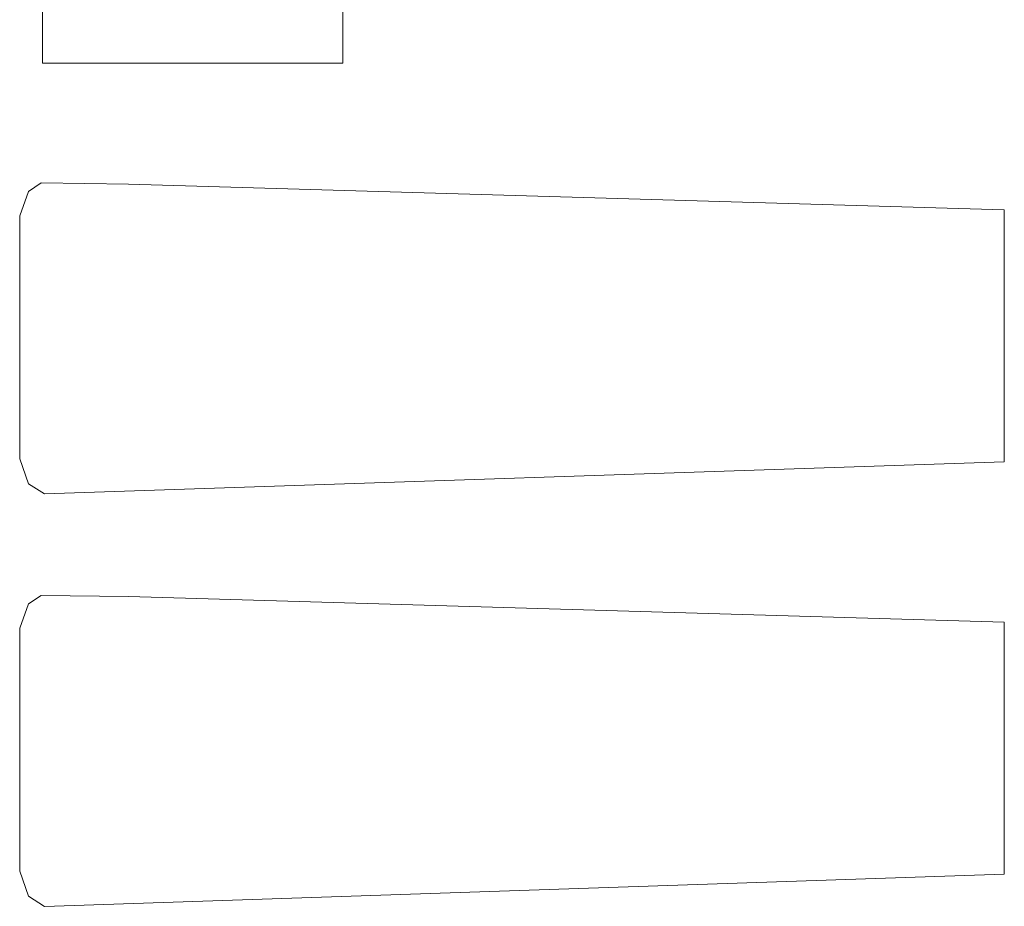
# Model space of a CAD drawing. Header units: millimetres. Extents: x -14761 to 157739, y -22400 to 107990.
# Tile 162 of 228: x 121086 to 122726, y 30762 to 32240. Entities that reach past the tile are written whole.
import ezdxf

# ---------------------------------------------------------------- set-up
doc = ezdxf.new("R2010")
doc.units = ezdxf.units.MM
doc.header["$MEASUREMENT"] = 0
doc.layers.add('Интерьер - лежаки 2', color=7, linetype='Continuous')

msp = doc.modelspace()

# ---------------------------------------------------------------- linework, layer by layer
at = {"layer": 'Интерьер - лежаки 2', "color": 7, "linetype": 'Continuous', "lineweight": 15}
for p, q in [((121124.5, 32167.8), (121124.5, 32667.8)), ((121624.5, 32667.8), (121624.5, 32167.8)), ((121624.5, 32167.8), (121124.5, 32167.8))]:
    msp.add_line(p, q, dxfattribs=at)
at = {"layer": 'Интерьер - лежаки 2', "color": 7, "linetype": 'Continuous', "lineweight": 15, "flags": 128}
for points in [[(121267.6, 31966.3), (121122.4, 31968.1), (121101, 31954), (121086.5, 31913.3), (121086.4, 31508.4), (121101, 31466.5), (121127.8, 31449.8), (122726.5, 31503.3), (122726.5, 31923.3)], [(121267.6, 31278.9), (121122.4, 31280.7), (121101, 31266.6), (121086.5, 31225.9), (121086.4, 30821), (121101, 30779.1), (121127.8, 30762.4), (122726.5, 30815.9), (122726.5, 31235.9)]]:
    msp.add_lwpolyline(points, close=True, dxfattribs=at)

doc.saveas('drawing.dxf')
